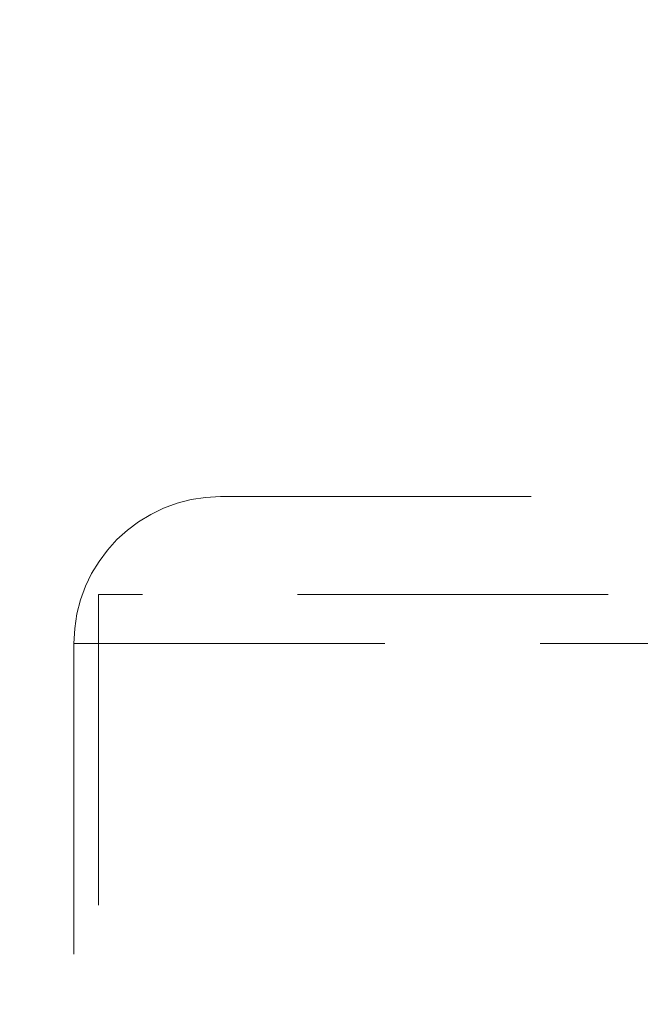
# Model space of a CAD drawing. Header units: millimetres. Extents: x 624 to 866, y 309 to 728.
# Tile 5 of 41: x 654.83 to 657.37, y 369.6 to 373.63. Entities that reach past the tile are written whole.
import ezdxf

# ---------------------------------------------------------------- set-up
doc = ezdxf.new("R2010")
doc.units = ezdxf.units.MM
doc.linetypes.add('HIDDEN', pattern=[1.905, 1.27, -0.635])

msp = doc.modelspace()

# ---------------------------------------------------------------- linework, layer by layer
at = {"color": 7, "linetype": 'HIDDEN', "lineweight": 18}
for p, q in [((655.6488, 371.6797), (662.4488, 371.6797)), ((662.9488, 371.2797), (655.1488, 371.2797)), ((655.1488, 371.2797), (655.1488, 358.6797)), ((655.0488, 371.0797), (655.0488, 358.6797)), ((655.0511, 371.0797), (663.0466, 371.0797))]:
    msp.add_line(p, q, dxfattribs=at)
at = {"color": 7, "linetype": 'Continuous', "lineweight": 25}
msp.add_arc((659.0488, 340.2896), 35, 94.515, 242.79711, dxfattribs=at)
at = {"color": 7, "linetype": 'HIDDEN', "lineweight": 18}
for centre, radius, start, end in [((659.0488, 340.2896), 34.6, 91.82185, 244.11542), ((655.6488, 371.0797), 0.6, 90, 180)]:
    msp.add_arc(centre, radius, start, end, dxfattribs=at)

doc.saveas('drawing.dxf')
